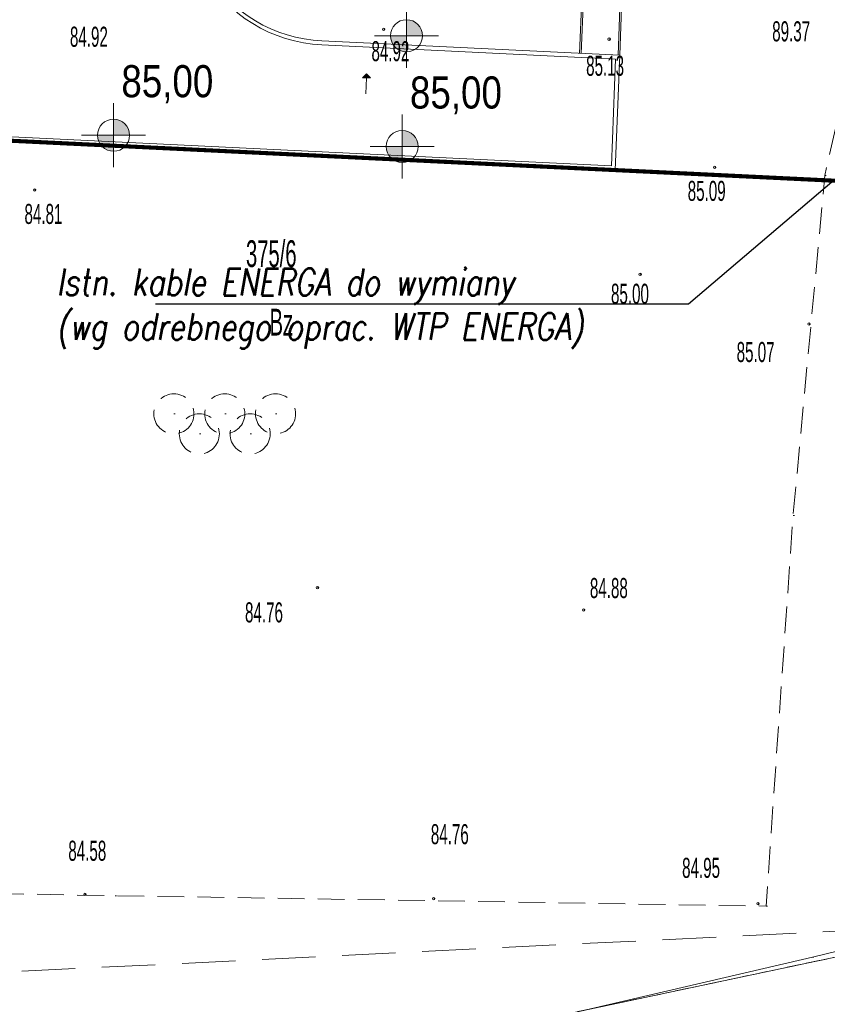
# Model space of a CAD drawing. Extents: x -198213 to 5540361, y 56395 to 5961443.
# Tile 7 of 76: x 5539557 to 5539588, y 5961280 to 5961317. Entities that reach past the tile are written whole.
import ezdxf
from ezdxf import colors
from ezdxf.entities.mleader import LeaderData, LeaderLine
from ezdxf.math import Vec2, Vec3

# ---------------------------------------------------------------- set-up
doc = ezdxf.new("R2010")
doc.units = 0
doc.header["$MEASUREMENT"] = 0
for name, pattern in [('L_0_03', [1, 0.5, -0.5]), ('L_0_04', [1.5, 1, -0.5]), ('L_0_0C', [3, 2, -1]), ('Long Dashed', [2400, 1200, -1200])]:
    doc.linetypes.add(name, pattern=pattern)
for name, color, linetype, lineweight in [('$ IE_OPISY', 7, 'Continuous', 25), ('0_Nr_Pióra__7', 8, 'Continuous', 13), ('210_oznaczenie_konturu_uzytku_gruntowego_Nr_Pióra__3', 8, 'Continuous', 18), ('211_numer_dzialki_ewidencyjnej_Nr_Pióra__96', 8, 'Continuous', 13), ('218_kontur_uzytku_gruntowego_Nr_Pióra__3', 8, 'Continuous', 18), ('219_dzialka_ewidencyjna_Nr_Pióra__96', 8, 'Continuous', 13), ('Arch drogi_Nr_Pióra__21', 8, 'Continuous', 9), ('ARCH MAPA RUSINOWO_Nr_Pióra__60', 8, 'Continuous', 211), ('Arch opisy_Nr_Pióra__80', 8, 'Continuous', 211), ('arch spadki_Nr_Pióra__21', 8, 'Continuous', 9), ('INWENT RZĘDNE_Nr_Pióra__21', 8, 'Continuous', 9), ('ogrodzenie_trwale_Nr_Pióra__7', 8, 'Continuous', 13), ('pikieta_sztuczna_Atr2_Nr_Pióra__7', 8, 'Continuous', 13), ('pikieta_sztuczna_Nr_Pióra__7', 8, 'Continuous', 13), ('plac_sportowy_Nr_Pióra__7', 8, 'Continuous', 13), ('Zakres_Nr_Pióra__7', 8, 'Continuous', 13)]:
    doc.layers.add(name, color=color, linetype=linetype, lineweight=lineweight)
doc.layers.add('arch spadki', color=8, linetype='Continuous')
doc.layers.add('INWENT RZĘDNE', color=8, linetype='Continuous')
doc.styles.add('1. Elektrobau_02.2024', font='romans.shx', dxfattribs={"width": 0.8, "oblique": 10})
doc.styles.add('GENERATED_STYLE_3', font='ARIALN.TTF')
doc.styles.add('GENERATED_STYLE_8', font='ARIALN.TTF')
doc.linetypes.add('L_0_15_SHX', pattern='A,0,[2,Rusinowo PAB zagospodarowanie 30.08.20251.Shx,S=7.5,R=0,X=0,Y=0],-7.5,0', length=7.5)

# ---------------------------------------------------------------- blocks, each defined once
blk = doc.blocks.new('Linia_9', base_point=(-143411, 88373))
at = {"layer": 'arch spadki_Nr_Pióra__21', "linetype": 'Continuous'}
blk.add_hatch(color=256, dxfattribs=at).paths.add_polyline_path([(-143381, 89128), (-143237, 88972), (-143537, 88984)], flags=0)
for p, q in [((-143381, 89128), (-143537, 88984)), ((-143237, 88972), (-143537, 88984)), ((-143411, 88373), (-143387, 88978)), ((-143381, 89128), (-143237, 88972))]:
    blk.add_line(p, q, dxfattribs=at)
blk = doc.blocks.new('Koty wysokościowe_38', base_point=(-142051, 86408))
at = {"layer": 'INWENT RZĘDNE_Nr_Pióra__21', "linetype": 'Continuous'}
for points in [[(-142051, 86408), (-141451, 86408), (-141496, 86637), (-141626, 86832), (-141821, 86962), (-142051, 87008)], [(-142051, 86408), (-142651, 86408), (-142605, 86178), (-142475, 85983), (-142280, 85853), (-142051, 85808)]]:
    blk.add_hatch(color=256, dxfattribs=at).paths.add_polyline_path(points, flags=0)
for p, q in [((-142051, 85208), (-142051, 87608)), ((-143251, 86408), (-140851, 86408))]:
    blk.add_line(p, q, dxfattribs=at)
blk.add_circle((-142051, 86408), 600, dxfattribs=at)
at = {"layer": 'INWENT RZĘDNE_Nr_Pióra__21', "insert": (-141760, 87608), "char_height": 1200, "attachment_point": 7, "style": 'GENERATED_STYLE_3'}
blk.add_mtext('{85,00}', dxfattribs=at)
blk = doc.blocks.new('Koty wysokościowe_39', base_point=(-152845, 86830))
at = {"layer": 'INWENT RZĘDNE_Nr_Pióra__21', "linetype": 'Continuous'}
for points in [[(-152845, 86830), (-152245, 86830), (-152291, 87059), (-152421, 87254), (-152616, 87384), (-152845, 87430)], [(-152845, 86830), (-153445, 86830), (-153400, 86600), (-153270, 86405), (-153075, 86275), (-152845, 86230)]]:
    blk.add_hatch(color=256, dxfattribs=at).paths.add_polyline_path(points, flags=0)
for p, q in [((-152845, 85630), (-152845, 88030)), ((-154045, 86830), (-151645, 86830))]:
    blk.add_line(p, q, dxfattribs=at)
blk.add_circle((-152845, 86830), 600, dxfattribs=at)
at = {"layer": 'INWENT RZĘDNE_Nr_Pióra__21', "insert": (-152554, 88030), "char_height": 1200, "attachment_point": 7, "style": 'GENERATED_STYLE_3'}
blk.add_mtext('{85,00}', dxfattribs=at)
blk = doc.blocks.new('Koty wysokościowe_40', base_point=(-141889, 90554))
at = {"layer": 'INWENT RZĘDNE_Nr_Pióra__21', "linetype": 'Continuous'}
for points in [[(-141889, 90554), (-141289, 90554), (-141334, 90784), (-141464, 90979), (-141659, 91109), (-141889, 91154)], [(-141889, 90554), (-142489, 90554), (-142443, 90325), (-142313, 90130), (-142118, 90000), (-141889, 89954)]]:
    blk.add_hatch(color=256, dxfattribs=at).paths.add_polyline_path(points, flags=0)
for p, q in [((-141889, 89354), (-141889, 91754)), ((-143089, 90554), (-140689, 90554))]:
    blk.add_line(p, q, dxfattribs=at)
blk.add_circle((-141889, 90554), 600, dxfattribs=at)
at = {"layer": 'INWENT RZĘDNE_Nr_Pióra__21', "insert": (-141597, 91754), "char_height": 1200, "attachment_point": 7, "style": 'GENERATED_STYLE_3'}
blk.add_mtext('{84,92}', dxfattribs=at)

msp = doc.modelspace()

# ---------------------------------------------------------------- linework, layer by layer
at = {"layer": '0_Nr_Pióra__7', "linetype": 'Continuous'}
for p, q in [((5539571.1, 5961316.17), (5539571.15, 5961316.17)), ((5539579.53, 5961315.8), (5539579.58, 5961315.8)), ((5539583.48, 5961311), (5539583.53, 5961311)), ((5539587.6, 5961310.7), (5539587.65, 5961310.7)), ((5539558.04, 5961310.16), (5539558.09, 5961310.16)), ((5539580.69, 5961307), (5539580.74, 5961307)), ((5539587.01, 5961305.14), (5539587.06, 5961305.14)), ((5539563.25, 5961301.78), (5539563.3, 5961301.78)), ((5539565.15, 5961301.78), (5539565.2, 5961301.78)), ((5539567.05, 5961301.78), (5539567.1, 5961301.78)), ((5539564.2, 5961301.03), (5539564.25, 5961301.03)), ((5539566.1, 5961301.03), (5539566.15, 5961301.03)), ((5539586.41, 5961297.98), (5539586.46, 5961297.98)), ((5539568.62, 5961295.28), (5539568.67, 5961295.28)), ((5539578.58, 5961294.44), (5539578.63, 5961294.44)), ((5539559.92, 5961283.8), (5539559.97, 5961283.8)), ((5539561.05, 5961283.75), (5539561.1, 5961283.75)), ((5539572.97, 5961283.64), (5539573.02, 5961283.64)), ((5539585.1, 5961283.45), (5539585.15, 5961283.45)), ((5539585.4, 5961283.36), (5539585.45, 5961283.36)), ((5539587.14, 5961281.45), (5539587.19, 5961281.45))]:
    msp.add_line(p, q, dxfattribs=at)
at = {"layer": '218_kontur_uzytku_gruntowego_Nr_Pióra__3', "linetype": 'L_0_03', "flags": 128}
for points in [[(5539596.81, 5961310.07), (5539542.34, 5961312.72)], [(5539542.34, 5961312.72), (5539596.81, 5961310.07)], [(5539592.28, 5961282.36), (5539539.23, 5961271.12)], [(5539539.23, 5961271.12), (5539592.28, 5961282.36)]]:
    msp.add_lwpolyline(points, dxfattribs=at)
at = {"layer": '219_dzialka_ewidencyjna_Nr_Pióra__96', "linetype": 'Continuous', "flags": 128}
for points in [[(5539542.34, 5961312.72), (5539596.81, 5961310.07)], [(5539539.23, 5961271.12), (5539592.28, 5961282.36)]]:
    msp.add_lwpolyline(points, dxfattribs=at)
at = {"layer": 'Arch drogi_Nr_Pióra__21', "linetype": 'Continuous'}
for p, q in [((5539578.426, 5961315.269), (5539578.637, 5961320.672)), ((5539578.486, 5961315.267), (5539578.699, 5961320.729)), ((5539579.864, 5961315.2), (5539580.078, 5961320.675)), ((5539579.924, 5961315.197), (5539580.136, 5961320.613)), ((5539579.768, 5961315.054), (5539568.781, 5961315.589)), ((5539579.924, 5961315.197), (5539568.787, 5961315.738)), ((5539579.924, 5961315.197), (5539579.756, 5961310.9)), ((5539579.768, 5961315.054), (5539579.612, 5961311.057)), ((5539579.756, 5961310.9), (5539542.336, 5961312.72)), ((5539579.612, 5961311.057), (5539542.347, 5961312.87))]:
    msp.add_line(p, q, dxfattribs=at)
for centre, radius, start, end in [((5539569.009, 5961320.952), 5.368, 209.221, 267.5587), ((5539568.99, 5961320.952), 5.218, 210.0738, 267.7616)]:
    msp.add_arc(centre, radius, start, end, dxfattribs=at)
at = {"layer": 'ARCH MAPA RUSINOWO_Nr_Pióra__60', "linetype": 'Continuous', "flags": 128}
msp.add_lwpolyline([(5539595.027, 5961299.069), (5539596.827, 5961310.069), (5539542.336, 5961312.72)], dxfattribs=at)
at = {"layer": 'Arch opisy_Nr_Pióra__80', "linetype": 'Long Dashed'}
msp.add_line((5539542.336, 5961312.72), (5539606.798, 5961309.584), dxfattribs=at)
at = {"layer": 'ogrodzenie_trwale_Nr_Pióra__7', "linetype": 'Continuous', "flags": 128}
msp.add_lwpolyline([(5539538.19, 5961269.97), (5539543.69, 5961271.2), (5539558.75, 5961274.84), (5539587.14, 5961281.45), (5539589.13, 5961281.94), (5539591.61, 5961282.43), (5539595.52, 5961283.49), (5539598.74, 5961284.03), (5539607.59, 5961285.74), (5539613.67, 5961287.1), (5539625.71, 5961289.16), (5539630.82, 5961290.31), (5539630.94, 5961290.58)], dxfattribs=at)
at = {"layer": 'ogrodzenie_trwale_Nr_Pióra__7', "linetype": 'L_0_15_SHX', "flags": 128}
msp.add_lwpolyline([(5539538.19, 5961269.97), (5539543.69, 5961271.2), (5539558.75, 5961274.84), (5539587.14, 5961281.45), (5539589.13, 5961281.94), (5539591.61, 5961282.43), (5539595.52, 5961283.49), (5539598.74, 5961284.03), (5539607.59, 5961285.74), (5539613.67, 5961287.1), (5539625.71, 5961289.16), (5539630.82, 5961290.31), (5539630.94, 5961290.58)], dxfattribs=at)
at = {"layer": 'pikieta_sztuczna_Nr_Pióra__7', "linetype": 'Continuous'}
for centre in [(5539571.1, 5961316.17), (5539579.53, 5961315.8), (5539583.48, 5961311), (5539558.04, 5961310.16), (5539580.69, 5961307), (5539587.01, 5961305.14), (5539568.62, 5961295.28), (5539578.58, 5961294.44), (5539559.92, 5961283.8), (5539572.97, 5961283.64), (5539585.1, 5961283.45)]:
    msp.add_circle(centre, 0.045, dxfattribs=at)
at = {"layer": 'plac_sportowy_Nr_Pióra__7', "linetype": 'L_0_04', "flags": 128}
msp.add_lwpolyline([(5539547.69, 5961311.76), (5539547.85, 5961313.02), (5539548.08, 5961317.05), (5539548.19, 5961318.69), (5539553.96, 5961318.57), (5539566.63, 5961318.35), (5539577.2, 5961318.26), (5539578.89, 5961318.3), (5539589.29, 5961318.26), (5539587.6, 5961310.7), (5539586.41, 5961297.98), (5539585.4, 5961283.36), (5539561.05, 5961283.75), (5539545.65, 5961284.02), (5539546.4, 5961294.88), (5539546.9, 5961301.69), (5539547.46, 5961306.59)], close=True, dxfattribs=at)
at = {"layer": 'plac_sportowy_Nr_Pióra__7', "linetype": 'L_0_04'}
for centre in [(5539563.25, 5961301.78), (5539565.15, 5961301.78), (5539567.05, 5961301.78), (5539564.2, 5961301.03), (5539566.1, 5961301.03)]:
    msp.add_circle(centre, 0.75, dxfattribs=at)
at = {"layer": 'Zakres_Nr_Pióra__7', "linetype": 'L_0_0C', "flags": 128}
msp.add_lwpolyline([(5539630.53, 5961390.3), (5539628.94, 5961331.74), (5539600.56, 5961283.04), (5539537.62, 5961279.94), (5539520.78, 5961299.6), (5539520.6, 5961305.18), (5539524.89, 5961364.28), (5539536.45, 5961379.17)], close=True, dxfattribs=at)

# ---------------------------------------------------------------- block references
at = {"layer": 'arch spadki', "linetype": 'Continuous', "xscale": 0.001, "yscale": 0.001, "zscale": 0.001}
msp.add_blockref('Linia_9', (5539570.427, 5961313.748), dxfattribs=at)
at = {"layer": 'INWENT RZĘDNE', "xscale": 0.001, "yscale": 0.001, "zscale": 0.001}
for name, p in [('Koty wysokościowe_40', (5539571.949, 5961315.929)), ('Koty wysokościowe_39', (5539560.992, 5961312.204)), ('Koty wysokościowe_38', (5539571.787, 5961311.782))]:
    msp.add_blockref(name, p, dxfattribs=at)

# ---------------------------------------------------------------- texts
at = {"layer": '210_oznaczenie_konturu_uzytku_gruntowego_Nr_Pióra__3', "linetype": 'Continuous', "insert": (5539566.826, 5961305.711), "char_height": 1, "attachment_point": 1, "style": 'GENERATED_STYLE_8'}
msp.add_mtext('{\\W0.660000x;Bz}', dxfattribs=at)
at = {"layer": '211_numer_dzialki_ewidencyjnej_Nr_Pióra__96', "linetype": 'Continuous', "insert": (5539565.945, 5961308.275), "char_height": 1, "attachment_point": 1, "style": 'GENERATED_STYLE_8'}
msp.add_mtext('{\\W0.660000x;375/6}', dxfattribs=at)
at = {"layer": 'pikieta_sztuczna_Atr2_Nr_Pióra__7', "linetype": 'Continuous', "char_height": 0.75, "attachment_point": 1, "style": 'GENERATED_STYLE_8'}
for s, insert in [('{\\W0.660000x;84.92}', (5539559.359, 5961316.266)), ('{\\W0.660000x;89.37}', (5539585.629, 5961316.468)), ('{\\W0.660000x;84.92}', (5539570.639, 5961315.726)), ('{\\W0.660000x;85.13}', (5539578.669, 5961315.178)), ('{\\W0.660000x;85.09}', (5539582.469, 5961310.498)), ('{\\W0.660000x;84.81}', (5539557.659, 5961309.636)), ('{\\W0.660000x;85.00}', (5539579.599, 5961306.648)), ('{\\W0.660000x;85.07}', (5539584.299, 5961304.468)), ('{\\W0.660000x;84.88}', (5539578.809, 5961295.636)), ('{\\W0.660000x;84.76}', (5539565.909, 5961294.726)), ('{\\W0.660000x;84.76}', (5539572.859, 5961286.426)), ('{\\W0.660000x;84.58}', (5539559.299, 5961285.806)), ('{\\W0.660000x;84.95}', (5539582.259, 5961285.166))]:
    msp.add_mtext(s, dxfattribs=dict(at, insert=insert))

# ---------------------------------------------------------------- leaders
at = {"layer": '$ IE_OPISY'}
ml = msp.add_multileader_mtext('Standard', dxfattribs=at)
ml.set_content('E12', color=7, style='1. Elektrobau_02.2024')
ml.set_leader_properties(linetype='ByLayer', lineweight=-1)
ml.build(insert=Vec2(0, 0))
ml.multileader.update_dxf_attribs({"text_left_attachment_type": 6, "text_right_attachment_type": 6, "dogleg_length": 1.152, "arrow_head_size": 0.5})
ctx = ml.context
ctx.base_point, ctx.char_height, ctx.arrow_head_size, ctx.landing_gap_size, ctx.plane_origin = Vec3(5539609.31, 5961305.347), 1, 0.5, 0.09, Vec3(5539574.85, 5961177.388)
ctx.left_attachment, ctx.right_attachment, ctx.text_align_type, ctx.attachment_type = 6, 6, 2, 2
notes = []
notes.append((ctx, [(0, (1, 1, 0), (5539608.359, 5961305.347), (1, 0), 1.152, [(0, [(5539578.402, 5961322.609)], 0, [])])]))
ctx.mtext.insert, ctx.mtext.width, ctx.mtext.alignment, ctx.mtext.flow_direction = Vec3(5539611.687, 5961306.547), 1.43336, 3, 5
ml = msp.add_multileader_mtext('Standard', dxfattribs=at)
ml.set_content('E17', color=7, style='1. Elektrobau_02.2024')
ml.set_leader_properties(linetype='ByLayer', lineweight=-1)
ml.build(insert=Vec2(0, 0))
ml.multileader.update_dxf_attribs({"text_left_attachment_type": 6, "text_right_attachment_type": 6, "dogleg_length": 1.152, "arrow_head_size": 0.5})
ctx = ml.context
ctx.base_point, ctx.char_height, ctx.arrow_head_size, ctx.landing_gap_size, ctx.plane_origin = Vec3(5539609.954, 5961307.379), 1, 0.5, 0.09, Vec3(5539581.556, 5961177.133)
ctx.left_attachment, ctx.right_attachment, ctx.text_align_type, ctx.attachment_type = 6, 6, 2, 2
notes.append((ctx, [(0, (1, 1, 0), (5539608.927, 5961307.379), (1, 0), 1.152, [(0, [(5539585.108, 5961322.354)], 0, [])])]))
ctx.mtext.insert, ctx.mtext.width, ctx.mtext.alignment, ctx.mtext.flow_direction = Vec3(5539612.326, 5961308.579), 1.43336, 3, 5
ml = msp.add_multileader_mtext('Standard', dxfattribs=at)
ml.set_content('\\Q10;\\W0.8;\\A1;Istn. kable ENERGA do wymiany\\P(wg odrebnego oprac. WTP ENERGA)', color=7, style='1. Elektrobau_02.2024')
ml.set_leader_properties(linetype='ByLayer', lineweight=-1)
ml.build(insert=Vec2(0, 0))
ml.multileader.update_dxf_attribs({"text_left_attachment_type": 6, "text_right_attachment_type": 6, "dogleg_length": 1.152, "arrow_head_size": 0.5})
ctx = ml.context
ctx.base_point, ctx.char_height, ctx.arrow_head_size, ctx.landing_gap_size, ctx.plane_origin = Vec3(5539558.764, 5961305.881), 1, 0.5, 0.09, Vec3(5539655.216, 5961297.715)
ctx.left_attachment, ctx.right_attachment = 6, 6
notes.append((ctx, [(0, (1, 1, 0), (5539582.5, 5961305.881), (-1, 0), 1.152, [(0, [(5539590.056, 5961312.332)], 0, [])])]))
ctx.mtext.insert, ctx.mtext.width, ctx.mtext.defined_height, ctx.mtext.flow_direction = Vec3(5539558.854, 5961307.214), 37.49114, 6.767, 5
for ctx, leaders in notes:
    for number, flags, end, landing, length, lines in leaders:
        leader = LeaderData()
        leader.index, (leader.has_last_leader_line, leader.has_dogleg_vector, leader.attachment_direction) = number, flags
        leader.last_leader_point, leader.dogleg_vector, leader.dogleg_length = Vec3(end), Vec3(landing), length
        for number, points, colour, breaks in lines:
            line = LeaderLine()
            line.index, line.vertices, line.color, line.breaks = number, Vec3.list(points), colors.encode_raw_color(colour), breaks
            leader.lines.append(line)
        ctx.leaders.append(leader)

doc.saveas('drawing.dxf')
